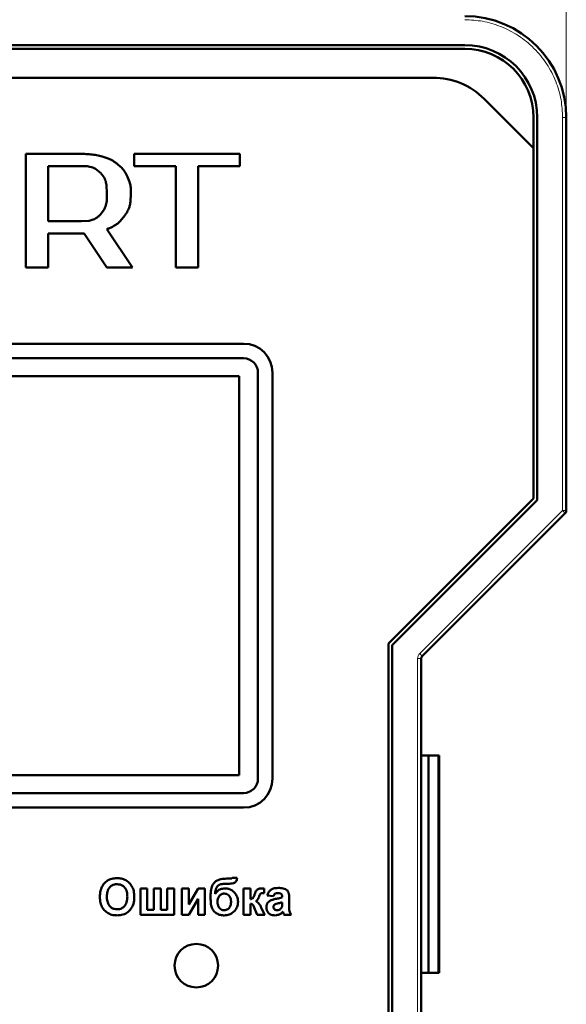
# Model space of a CAD drawing. Header units: millimetres. Extents: x 0 to 218, y 0 to 297.
# Tile 5 of 7: x 101 to 139, y 169 to 237. Entities that reach past the tile are written whole.
import ezdxf

# ---------------------------------------------------------------- set-up
doc = ezdxf.new("R2010")
doc.units = ezdxf.units.MM
doc.styles.add('SLDTEXTSTYLE0', font='TXT', dxfattribs={"width": 0.7, "bigfont": 'bigfont'})
doc.styles.add('SLDTEXTSTYLE1', font='TXT', dxfattribs={"width": 0.7})
doc.dimstyles.new('SLDDIMSTYLE0', dxfattribs={"dimtxt": 5, "dimasz": 5, "dimexe": 0, "dimexo": 0.0625, "dimgap": 1.25, "dimtad": 2, "dimdec": 1, "dimrnd": 1e-09, "dimzin": 12, "dimdsep": 46, "dimtxsty": 'SLDTEXTSTYLE1', "dimsah": 1, "dimcen": 0.09, "dimadec": 0, "dimazin": 3, "dimtfac": 1, "dimtdec": 3, "dimtofl": 0, "dimtmove": 0, "dimatfit": 3, "dimfxl": 0, "dimfrac": 2, "dimtolj": 1, "dimtzin": 12, "dimarcsym": 0})

# ---------------------------------------------------------------- blocks, each defined once
blk = doc.blocks.new('_D')
at = {"color": 7, "linetype": 'Continuous', "lineweight": 0}
for p, q in [((43.765, 230.329), (43.765, 256.32)), ((138.765, 230.329), (138.765, 256.32)), ((43.765, 255.32), (138.765, 255.32))]:
    blk.add_line(p, q, dxfattribs=at)
at = {"color": 7, "linetype": 'Continuous', "lineweight": 18}
for points in [[(43.765, 255.32), (48.765, 254.55), (48.765, 256.089)], [(138.765, 255.32), (133.765, 256.089), (133.765, 254.55)]]:
    blk.add_solid(points, dxfattribs=at)
at = {"color": 7, "linetype": 'Continuous', "lineweight": 18, "insert": (89.311, 261.765), "char_height": 5, "attachment_point": 1, "style": 'SLDTEXTSTYLE0'}
blk.add_mtext('Ш', dxfattribs=at)

msp = doc.modelspace()

# ---------------------------------------------------------------- linework, layer by layer
at = {"color": 7, "linetype": 'Continuous', "lineweight": 50}
for p, q in [((50.765, 235.319), (131.765, 235.319)), ((131.765, 235.069), (50.765, 235.069)), ((52.958, 233.069), (129.573, 233.069)), ((133.109, 231.605), (136.515, 228.198)), ((136.515, 228.198), (136.515, 230.319)), ((136.765, 230.319), (136.765, 203.931)), ((138.765, 203.206), (138.765, 230.319)), ((101.516, 227.811), (101.516, 219.978)), ((105.35, 227.811), (101.516, 227.811)), ((107.188, 227.489), (106.782, 227.627)), ((116.265, 227.811), (108.971, 227.811)), ((108.971, 227.811), (108.971, 226.972)), ((116.265, 226.972), (116.265, 227.811)), ((136.515, 204.034), (136.515, 228.198)), ((103.06, 226.972), (105.35, 226.972)), ((103.06, 223.167), (103.06, 226.972)), ((108.127, 226.841), (107.852, 227.089)), ((108.971, 226.972), (111.846, 226.972)), ((111.846, 226.972), (111.846, 219.978)), ((113.391, 226.972), (116.265, 226.972)), ((113.391, 219.978), (113.391, 226.972)), ((106.312, 226.778), (106.649, 226.507)), ((108.66, 225.877), (108.524, 226.228)), ((107.069, 225.676), (107.107, 225.07)), ((108.723, 224.496), (108.758, 225.07)), ((106.917, 223.983), (106.649, 223.631)), ((108.017, 223.173), (108.332, 223.559)), ((105.35, 223.167), (103.06, 223.167)), ((105.879, 223.206), (105.35, 223.167)), ((103.06, 219.978), (103.06, 222.328)), ((103.06, 222.328), (105.542, 222.328)), ((105.542, 222.328), (107.107, 219.978)), ((108.865, 219.978), (107.107, 222.618)), ((101.516, 219.978), (103.06, 219.978)), ((107.107, 219.978), (108.865, 219.978)), ((111.846, 219.978), (113.391, 219.978)), ((116.515, 214.719), (66.015, 214.719)), ((66.015, 213.719), (116.515, 213.719)), ((117.515, 212.719), (117.515, 184.719)), ((118.515, 184.719), (118.515, 212.719)), ((116.215, 212.469), (66.315, 212.469)), ((116.215, 184.969), (116.215, 212.469)), ((126.515, 194.034), (136.515, 204.034)), ((136.765, 203.931), (126.765, 193.931)), ((128.839, 193.175), (138.692, 203.029)), ((126.515, 163.605), (126.515, 194.034)), ((126.765, 193.931), (126.765, 163.708)), ((128.765, 164.64), (128.765, 192.999)), ((129.265, 186.319), (128.765, 186.319)), ((129.265, 171.319), (129.265, 186.319)), ((129.91, 186.319), (129.265, 186.319)), ((130.01, 186.319), (129.91, 186.319)), ((130.01, 171.319), (130.01, 186.319)), ((66.315, 184.969), (116.215, 184.969)), ((116.515, 183.719), (66.015, 183.719)), ((66.015, 182.719), (116.515, 182.719)), ((115.294, 177.467), (115.358, 177.467)), ((115.612, 177.819), (115.362, 177.819)), ((116.073, 177.883), (115.752, 177.883)), ((109.406, 177.146), (109.406, 175.319)), ((109.887, 177.146), (109.406, 177.146)), ((109.887, 175.672), (109.887, 177.146)), ((110.816, 177.146), (110.336, 177.146)), ((110.336, 177.146), (110.336, 175.672)), ((110.816, 175.672), (110.816, 177.146)), ((111.746, 177.146), (111.265, 177.146)), ((111.265, 177.146), (111.265, 175.672)), ((111.746, 175.319), (111.746, 177.146)), ((112.259, 177.146), (112.259, 175.319)), ((112.739, 177.146), (112.259, 177.146)), ((112.739, 176.044), (112.739, 177.146)), ((113.38, 177.146), (112.739, 176.044)), ((113.861, 177.146), (113.38, 177.146)), ((113.861, 175.319), (113.861, 177.146)), ((117.002, 177.146), (116.521, 177.146)), ((116.521, 177.146), (116.521, 175.319)), ((117.002, 176.409), (117.002, 177.146)), ((117.934, 176.826), (117.932, 177.138)), ((118.156, 176.666), (118.573, 176.601)), ((112.739, 175.319), (113.38, 176.423)), ((113.38, 176.423), (113.38, 175.319)), ((117.002, 175.319), (117.002, 176.089)), ((119.182, 176.583), (119.182, 176.537)), ((119.182, 176.185), (119.182, 176.094)), ((119.662, 175.917), (119.662, 176.478)), ((109.406, 175.319), (111.746, 175.319)), ((110.336, 175.672), (109.887, 175.672)), ((111.265, 175.672), (110.816, 175.672)), ((112.259, 175.319), (112.739, 175.319)), ((113.38, 175.319), (113.861, 175.319)), ((116.521, 175.319), (117.002, 175.319)), ((117.252, 175.841), (117.459, 175.319)), ((117.459, 175.319), (117.996, 175.319)), ((117.996, 175.319), (117.74, 175.815)), ((119.31, 175.319), (119.791, 175.319)), ((128.765, 171.319), (129.265, 171.319)), ((129.265, 171.319), (129.91, 171.319)), ((129.91, 171.319), (130.01, 171.319))]:
    msp.add_line(p, q, dxfattribs=at)
at = {"color": 9, "linetype": 'Continuous', "lineweight": 18}
for p, q in [((138.515, 203.206), (138.515, 230.319)), ((138.515, 230.319), (138.765, 230.319)), ((128.662, 193.352), (138.515, 203.206)), ((138.515, 203.206), (138.765, 203.206)), ((138.692, 203.029), (138.515, 203.206)), ((128.515, 164.64), (128.515, 192.999)), ((128.515, 192.999), (128.765, 192.999)), ((128.662, 193.352), (128.839, 193.175)), ((129.91, 186.319), (129.91, 171.319))]:
    msp.add_line(p, q, dxfattribs=at)
at = {"color": 7, "linetype": 'Continuous', "lineweight": 50}
msp.add_circle((113.265, 171.819), 1.5, dxfattribs=at)
for centre, radius, start, end in [((131.765, 230.319), 7, 0, 90), ((131.765, 230.319), 5, 0, 90), ((131.765, 230.319), 4.75, 0, 90), ((129.573, 228.069), 5, 45, 90), ((116.515, 212.719), 2, 0, 90), ((116.515, 212.719), 1, 0, 90), ((138.515, 203.206), 0.25, 315, 0), ((129.015, 192.999), 0.25, 135, 180), ((116.515, 184.719), 2, 270, 0), ((116.515, 184.719), 1, 270, 0)]:
    msp.add_arc(centre, radius, start, end, dxfattribs=at)
at = {"color": 9, "linetype": 'Continuous', "lineweight": 18}
msp.add_open_spline([(138.515, 230.319), (138.494, 230.731), (138.448, 231.579), (138.073, 232.837), (137.45, 234.047), (136.572, 235.126), (135.493, 236.004), (134.283, 236.627), (133.025, 237.002), (132.177, 237.047), (131.765, 237.069)], degree=3, knots=[0, 0, 0, 0, 0.116516, 0.240011, 0.368641, 0.5, 0.631359, 0.759989, 0.883484, 1, 1, 1, 1], dxfattribs=at)
at = {"color": 7, "linetype": 'Continuous', "lineweight": 50}
for points, knots in [([(106.782, 227.627), (106.718, 227.644), (106.525, 227.697), (106.189, 227.759), (105.774, 227.804), (105.492, 227.808), (105.35, 227.811)], [0, 0, 0, 0, 0.138078, 0.414432, 0.706396, 1, 1, 1, 1]), ([(105.35, 226.972), (105.416, 226.971), (105.612, 226.969), (105.874, 226.946), (106.132, 226.88), (106.252, 226.813), (106.312, 226.778)], [0, 0, 0, 0, 0.20109, 0.588729, 0.790872, 1, 1, 1, 1]), ([(107.852, 227.089), (107.8, 227.131), (107.695, 227.213), (107.533, 227.324), (107.364, 227.418), (107.247, 227.465), (107.188, 227.489)], [0, 0, 0, 0, 0.256997, 0.514093, 0.755932, 1, 1, 1, 1]), ([(106.649, 226.507), (106.695, 226.459), (106.833, 226.312), (107.005, 226.037), (107.049, 225.79), (107.069, 225.676)], [0, 0, 0, 0, 0.211071, 0.637362, 1, 1, 1, 1]), ([(108.524, 226.228), (108.495, 226.288), (108.438, 226.409), (108.345, 226.573), (108.242, 226.719), (108.166, 226.801), (108.127, 226.841)], [0, 0, 0, 0, 0.272354, 0.544847, 0.771067, 1, 1, 1, 1]), ([(108.758, 225.07), (108.757, 225.136), (108.756, 225.305), (108.74, 225.578), (108.687, 225.776), (108.66, 225.877)], [0, 0, 0, 0, 0.245158, 0.619289, 1, 1, 1, 1]), ([(107.107, 225.07), (107.106, 225.003), (107.105, 224.803), (107.084, 224.469), (107.017, 224.166), (106.934, 224.016), (106.917, 223.983)], [0, 0, 0, 0, 0.179524, 0.538938, 0.900842, 1, 1, 1, 1]), ([(108.332, 223.559), (108.369, 223.614), (108.474, 223.769), (108.598, 224.003), (108.687, 224.266), (108.711, 224.419), (108.723, 224.496)], [0, 0, 0, 0, 0.194952, 0.547581, 0.771599, 1, 1, 1, 1]), ([(106.649, 223.631), (106.601, 223.585), (106.457, 223.445), (106.203, 223.271), (105.975, 223.225), (105.879, 223.206)], [0, 0, 0, 0, 0.223541, 0.674932, 1, 1, 1, 1]), ([(107.107, 222.618), (107.168, 222.644), (107.362, 222.725), (107.616, 222.851), (107.858, 223.016), (107.964, 223.12), (108.017, 223.173)], [0, 0, 0, 0, 0.186242, 0.585958, 0.791213, 1, 1, 1, 1]), ([(107.273, 177.753), (107.214, 177.723), (107.05, 177.638), (106.86, 177.44), (106.768, 177.263), (106.729, 177.19)], [0, 0, 0, 0, 0.251318, 0.689493, 1, 1, 1, 1]), ([(107.098, 176.571), (107.1, 176.638), (107.105, 176.806), (107.164, 177.045), (107.307, 177.253), (107.486, 177.38), (107.662, 177.43), (107.769, 177.433), (107.806, 177.435)], [0, 0, 0, 0, 0.158617, 0.400864, 0.573059, 0.745486, 0.912985, 1, 1, 1, 1]), ([(107.8, 177.851), (107.733, 177.849), (107.611, 177.845), (107.433, 177.813), (107.327, 177.773), (107.273, 177.753)], [0, 0, 0, 0, 0.371392, 0.682855, 1, 1, 1, 1]), ([(108.989, 176.566), (108.988, 176.633), (108.983, 176.834), (108.912, 177.154), (108.717, 177.487), (108.43, 177.721), (108.108, 177.837), (107.894, 177.847), (107.8, 177.851)], [0, 0, 0, 0, 0.101299, 0.305586, 0.491044, 0.676784, 0.856818, 1, 1, 1, 1]), ([(107.806, 177.435), (107.873, 177.431), (108.008, 177.422), (108.2, 177.338), (108.356, 177.194), (108.475, 176.963), (108.506, 176.748), (108.508, 176.605), (108.509, 176.578)], [0, 0, 0, 0, 0.1602922, 0.3219224, 0.4907614, 0.6575692, 0.9338827, 1, 1, 1, 1]), ([(115.362, 177.819), (115.295, 177.818), (115.094, 177.813), (114.811, 177.76), (114.547, 177.61), (114.372, 177.382), (114.262, 177.034), (114.252, 176.758), (114.246, 176.598)], [0, 0, 0, 0, 0.1040237, 0.3137871, 0.4410688, 0.5690878, 0.7513955, 1, 1, 1, 1]), ([(114.566, 176.775), (114.569, 176.841), (114.574, 176.975), (114.616, 177.16), (114.715, 177.306), (114.857, 177.412), (115.06, 177.46), (115.211, 177.464), (115.294, 177.467)], [0, 0, 0, 0, 0.170833, 0.342689, 0.477544, 0.612291, 0.788474, 1, 1, 1, 1]), ([(115.358, 177.467), (115.366, 177.467), (115.381, 177.466), (115.413, 177.466), (115.437, 177.465), (115.453, 177.465)], [0, 0, 0, 0, 0.2500042, 0.5000093, 1, 1, 1, 1]), ([(115.453, 177.465), (115.52, 177.466), (115.646, 177.469), (115.804, 177.493), (115.924, 177.536), (116.001, 177.619), (116.054, 177.738), (116.066, 177.832), (116.073, 177.883)], [0, 0, 0, 0, 0.2323457, 0.4398215, 0.5537147, 0.6698962, 0.8209881, 1, 1, 1, 1]), ([(115.752, 177.883), (115.743, 177.871), (115.724, 177.845), (115.673, 177.823), (115.635, 177.821), (115.612, 177.819)], [0, 0, 0, 0, 0.291708, 0.588179, 1, 1, 1, 1]), ([(106.729, 177.19), (106.706, 177.127), (106.657, 176.995), (106.624, 176.779), (106.62, 176.63), (106.618, 176.554)], [0, 0, 0, 0, 0.308697, 0.651631, 1, 1, 1, 1]), ([(114.246, 176.598), (114.247, 176.531), (114.249, 176.317), (114.269, 176.008), (114.378, 175.685), (114.562, 175.477), (114.803, 175.34), (115.015, 175.291), (115.144, 175.288), (115.177, 175.287)], [0, 0, 0, 0, 0.108438, 0.349197, 0.500393, 0.652655, 0.789788, 0.946106, 1, 1, 1, 1]), ([(115.26, 177.146), (115.194, 177.143), (115.041, 177.136), (114.813, 177.052), (114.652, 176.911), (114.587, 176.807), (114.566, 176.775)], [0, 0, 0, 0, 0.242715, 0.554839, 0.860812, 1, 1, 1, 1]), ([(114.727, 176.218), (114.73, 176.285), (114.738, 176.42), (114.821, 176.605), (114.95, 176.731), (115.081, 176.787), (115.158, 176.792), (115.189, 176.794)], [0, 0, 0, 0, 0.2446409, 0.4916566, 0.7209487, 0.8855354, 1, 1, 1, 1]), ([(115.189, 176.794), (115.245, 176.788), (115.356, 176.777), (115.5, 176.673), (115.61, 176.517), (115.652, 176.353), (115.655, 176.248), (115.656, 176.216)], [0, 0, 0, 0, 0.199338, 0.400664, 0.61964, 0.881803, 1, 1, 1, 1]), ([(116.137, 176.22), (116.133, 176.287), (116.124, 176.454), (116.019, 176.709), (115.831, 176.938), (115.592, 177.098), (115.392, 177.143), (115.281, 177.146), (115.26, 177.146)], [0, 0, 0, 0, 0.1423, 0.354009, 0.573292, 0.764241, 0.955763, 1, 1, 1, 1]), ([(117.28, 176.737), (117.257, 176.674), (117.225, 176.585), (117.172, 176.48), (117.11, 176.433), (117.052, 176.416), (117.014, 176.411), (117.002, 176.409)], [0, 0, 0, 0, 0.432635, 0.616007, 0.747523, 0.923299, 1, 1, 1, 1]), ([(117.473, 177.073), (117.449, 177.05), (117.398, 177.002), (117.335, 176.886), (117.301, 176.795), (117.28, 176.737)], [0, 0, 0, 0, 0.256986, 0.528182, 1, 1, 1, 1]), ([(117.749, 177.146), (117.716, 177.145), (117.656, 177.143), (117.561, 177.122), (117.506, 177.091), (117.473, 177.073)], [0, 0, 0, 0, 0.345727, 0.621036, 1, 1, 1, 1]), ([(117.589, 176.566), (117.599, 176.598), (117.617, 176.653), (117.65, 176.726), (117.676, 176.771), (117.696, 176.787), (117.699, 176.79)], [0, 0, 0, 0, 0.396996, 0.692239, 0.950594, 1, 1, 1, 1]), ([(117.699, 176.79), (117.714, 176.797), (117.758, 176.818), (117.839, 176.824), (117.902, 176.825), (117.934, 176.826)], [0, 0, 0, 0, 0.210676, 0.601608, 1, 1, 1, 1]), ([(117.932, 177.138), (117.915, 177.139), (117.882, 177.141), (117.821, 177.145), (117.777, 177.146), (117.749, 177.146)], [0, 0, 0, 0, 0.273959, 0.547919, 1, 1, 1, 1]), ([(118.92, 177.178), (118.854, 177.176), (118.692, 177.171), (118.467, 177.113), (118.284, 176.958), (118.198, 176.804), (118.166, 176.698), (118.156, 176.666)], [0, 0, 0, 0, 0.199112, 0.484676, 0.670105, 0.89787, 1, 1, 1, 1]), ([(118.573, 176.601), (118.588, 176.64), (118.612, 176.704), (118.675, 176.776), (118.761, 176.82), (118.83, 176.823), (118.872, 176.826)], [0, 0, 0, 0, 0.305481, 0.497369, 0.690436, 1, 1, 1, 1]), ([(118.872, 176.826), (118.941, 176.825), (119.029, 176.823), (119.121, 176.771), (119.158, 176.722), (119.179, 176.657), (119.181, 176.608), (119.182, 176.583)], [0, 0, 0, 0, 0.4409117, 0.5599399, 0.679608, 0.8356965, 1, 1, 1, 1]), ([(119.662, 176.478), (119.661, 176.545), (119.658, 176.678), (119.634, 176.86), (119.541, 177.006), (119.408, 177.1), (119.195, 177.173), (119.029, 177.176), (118.92, 177.178)], [0, 0, 0, 0, 0.166246, 0.33334, 0.447204, 0.586985, 0.732154, 1, 1, 1, 1]), ([(106.618, 176.554), (106.619, 176.488), (106.625, 176.286), (106.698, 175.967), (106.896, 175.64), (107.182, 175.412), (107.502, 175.301), (107.713, 175.292), (107.807, 175.287)], [0, 0, 0, 0, 0.102074, 0.307977, 0.492555, 0.677222, 0.856714, 1, 1, 1, 1]), ([(107.806, 175.704), (107.739, 175.709), (107.604, 175.718), (107.413, 175.809), (107.252, 175.959), (107.127, 176.205), (107.1, 176.421), (107.099, 176.557), (107.098, 176.571)], [0, 0, 0, 0, 0.15971, 0.320429, 0.491074, 0.67705, 0.96629, 1, 1, 1, 1]), ([(108.509, 176.578), (108.507, 176.511), (108.501, 176.323), (108.431, 176.062), (108.257, 175.852), (108.069, 175.737), (107.909, 175.707), (107.822, 175.704), (107.806, 175.704)], [0, 0, 0, 0, 0.1585903, 0.4472388, 0.6203806, 0.7935748, 0.9612953, 1, 1, 1, 1]), ([(107.807, 175.287), (107.874, 175.29), (108.076, 175.296), (108.401, 175.394), (108.708, 175.637), (108.922, 175.992), (108.985, 176.317), (108.989, 176.521), (108.989, 176.566)], [0, 0, 0, 0, 0.101986, 0.308793, 0.506227, 0.687491, 0.931082, 1, 1, 1, 1]), ([(115.184, 175.64), (115.129, 175.646), (115.018, 175.658), (114.886, 175.755), (114.79, 175.883), (114.735, 176.041), (114.729, 176.158), (114.727, 176.218)], [0, 0, 0, 0, 0.199565, 0.400322, 0.576132, 0.780174, 1, 1, 1, 1]), ([(115.177, 175.287), (115.244, 175.29), (115.418, 175.298), (115.685, 175.391), (115.924, 175.597), (116.09, 175.861), (116.134, 176.084), (116.137, 176.204), (116.137, 176.22)], [0, 0, 0, 0, 0.1343778, 0.3494962, 0.553521, 0.7581713, 0.9671766, 1, 1, 1, 1]), ([(115.656, 176.216), (115.652, 176.148), (115.645, 176.013), (115.564, 175.838), (115.448, 175.716), (115.318, 175.65), (115.228, 175.643), (115.184, 175.64)], [0, 0, 0, 0, 0.242101, 0.486689, 0.67857, 0.840063, 1, 1, 1, 1]), ([(117.002, 176.089), (117.037, 176.086), (117.091, 176.083), (117.167, 176.026), (117.209, 175.94), (117.238, 175.872), (117.252, 175.841)], [0, 0, 0, 0, 0.265504, 0.413972, 0.72829, 1, 1, 1, 1]), ([(117.356, 176.257), (117.386, 176.273), (117.456, 176.31), (117.536, 176.423), (117.57, 176.515), (117.589, 176.566)], [0, 0, 0, 0, 0.25365, 0.595085, 1, 1, 1, 1]), ([(117.722, 175.85), (117.693, 175.91), (117.635, 176.03), (117.516, 176.183), (117.405, 176.234), (117.356, 176.257)], [0, 0, 0, 0, 0.3560837, 0.7148688, 1, 1, 1, 1]), ([(118.731, 176.417), (118.666, 176.403), (118.525, 176.371), (118.335, 176.303), (118.194, 176.177), (118.115, 176.03), (118.094, 175.911), (118.092, 175.845), (118.092, 175.835)], [0, 0, 0, 0, 0.209674, 0.45611, 0.62433, 0.792297, 0.968452, 1, 1, 1, 1]), ([(118.573, 175.875), (118.575, 175.899), (118.58, 175.946), (118.617, 176.001), (118.648, 176.026), (118.661, 176.036)], [0, 0, 0, 0, 0.370992, 0.746266, 1, 1, 1, 1]), ([(118.661, 176.036), (118.7, 176.053), (118.784, 176.091), (118.962, 176.125), (119.096, 176.161), (119.182, 176.185)], [0, 0, 0, 0, 0.234051, 0.508172, 1, 1, 1, 1]), ([(119.182, 176.537), (119.118, 176.515), (119.013, 176.479), (118.861, 176.444), (118.774, 176.426), (118.731, 176.417)], [0, 0, 0, 0, 0.429681, 0.71467, 1, 1, 1, 1]), ([(119.182, 176.094), (119.181, 176.061), (119.181, 176.007), (119.177, 175.932), (119.168, 175.892), (119.164, 175.872)], [0, 0, 0, 0, 0.447478, 0.722712, 1, 1, 1, 1]), ([(119.791, 175.319), (119.759, 175.379), (119.702, 175.488), (119.664, 175.693), (119.663, 175.832), (119.662, 175.917)], [0, 0, 0, 0, 0.3237624, 0.5912299, 1, 1, 1, 1]), ([(117.74, 175.815), (117.739, 175.818), (117.736, 175.823), (117.73, 175.835), (117.725, 175.844), (117.722, 175.85)], [0, 0, 0, 0, 0.250043, 0.500094, 1, 1, 1, 1]), ([(118.092, 175.835), (118.098, 175.767), (118.109, 175.641), (118.204, 175.48), (118.337, 175.364), (118.507, 175.297), (118.628, 175.291), (118.69, 175.287)], [0, 0, 0, 0, 0.222319, 0.411804, 0.601009, 0.795937, 1, 1, 1, 1]), ([(118.824, 175.64), (118.79, 175.643), (118.729, 175.648), (118.653, 175.695), (118.602, 175.754), (118.576, 175.818), (118.574, 175.858), (118.573, 175.875)], [0, 0, 0, 0, 0.263878, 0.473917, 0.683179, 0.866416, 1, 1, 1, 1]), ([(118.69, 175.287), (118.757, 175.292), (118.892, 175.302), (119.086, 175.39), (119.192, 175.484), (119.247, 175.533)], [0, 0, 0, 0, 0.321929, 0.645532, 1, 1, 1, 1]), ([(119.057, 175.721), (119.033, 175.706), (118.991, 175.678), (118.912, 175.647), (118.857, 175.643), (118.824, 175.64)], [0, 0, 0, 0, 0.335472, 0.604358, 1, 1, 1, 1]), ([(119.164, 175.872), (119.159, 175.856), (119.148, 175.825), (119.114, 175.772), (119.079, 175.741), (119.057, 175.721)], [0, 0, 0, 0, 0.2660839, 0.514485, 1, 1, 1, 1]), ([(119.247, 175.533), (119.249, 175.528), (119.252, 175.518), (119.258, 175.498), (119.262, 175.483), (119.264, 175.473)], [0, 0, 0, 0, 0.250122, 0.500258, 1, 1, 1, 1]), ([(119.264, 175.473), (119.269, 175.457), (119.278, 175.423), (119.292, 175.371), (119.304, 175.337), (119.31, 175.319)], [0, 0, 0, 0, 0.312676, 0.656202, 1, 1, 1, 1])]:
    msp.add_open_spline(points, degree=3, knots=knots, dxfattribs=at)
at = {"color": 9, "linetype": 'Continuous', "lineweight": 18}
msp.add_open_spline([(128.515, 192.999), (128.522, 193.065), (128.536, 193.197), (128.62, 193.301), (128.662, 193.352)], degree=3, dxfattribs=at)

# ---------------------------------------------------------------- dimensions: what is measured, and where the dimension line sits
at = {"color": 7, "linetype": 'Continuous', "lineweight": 18}
dim = msp.add_linear_dim(base=(138.765, 255.32), p1=(43.765, 230.319), p2=(138.765, 230.319), text='Ш', dimstyle='SLDDIMSTYLE0', dxfattribs=at)
dim.commit()
dim.dimension.update_dxf_attribs({"geometry": '_D', "text_midpoint": (91.265, 255.32), "dimtype": 160})

doc.saveas('drawing.dxf')
